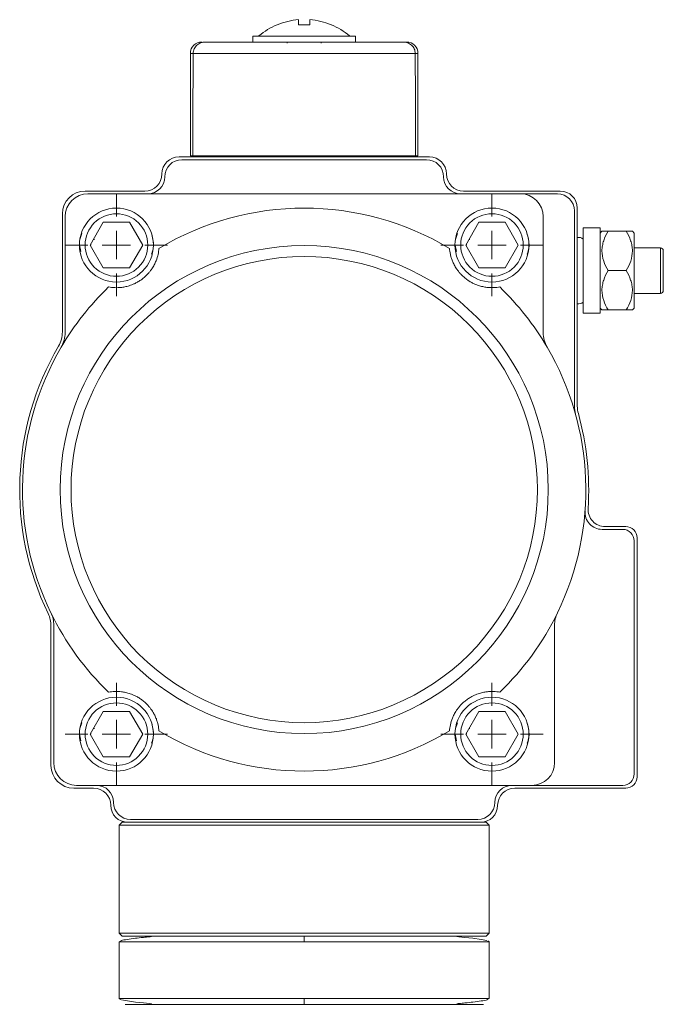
# Model space of a CAD drawing. Header units: millimetres. Extents: x 212 to 798, y -8 to 836.
# Tile 3 of 4: x 248 to 362, y 663 to 836. Entities that reach past the tile are written whole.
import ezdxf

# ---------------------------------------------------------------- set-up
doc = ezdxf.new("R2010")
doc.units = ezdxf.units.MM

# ---------------------------------------------------------------- blocks, each defined once
blk = doc.blocks.new('SW_CENTERMARKSYMBOL_0')
at = {"color": 0, "linetype": 'Continuous', "lineweight": 0}
for p, q in [((0, 5), (0, 9)), ((0, 0), (0, 2.5)), ((-5, 0), (-9, 0)), ((0, 0), (-2.5, 0)), ((0, 0), (0, -2.5)), ((0, 0), (2.5, 0)), ((5, 0), (9, 0)), ((0, -5), (0, -9))]:
    blk.add_line(p, q, dxfattribs=at)
blk = doc.blocks.new('SW_CENTERMARKSYMBOL_1')
at = {"color": 0, "linetype": 'Continuous', "lineweight": 0}
for p, q in [((0, 5), (0, 9)), ((0, 0), (0, 2.5)), ((-5, 0), (-9, 0)), ((0, 0), (-2.5, 0)), ((0, 0), (0, -2.5)), ((0, 0), (2.5, 0)), ((5, 0), (9, 0)), ((0, -5), (0, -9))]:
    blk.add_line(p, q, dxfattribs=at)
blk = doc.blocks.new('SW_CENTERMARKSYMBOL_2')
at = {"color": 0, "linetype": 'Continuous', "lineweight": 0}
for p, q in [((0, 5), (0, 9)), ((0, 0), (0, 2.5)), ((-5, 0), (-9, 0)), ((0, 0), (-2.5, 0)), ((0, 0), (0, -2.5)), ((0, 0), (2.5, 0)), ((5, 0), (9, 0)), ((0, -5), (0, -9))]:
    blk.add_line(p, q, dxfattribs=at)
blk = doc.blocks.new('SW_CENTERMARKSYMBOL_3')
at = {"color": 0, "linetype": 'Continuous', "lineweight": 0}
for p, q in [((0, 5), (0, 9)), ((0, 0), (0, 2.5)), ((-5, 0), (-9, 0)), ((0, 0), (-2.5, 0)), ((0, 0), (0, -2.5)), ((0, 0), (2.5, 0)), ((5, 0), (9, 0)), ((0, -5), (0, -9))]:
    blk.add_line(p, q, dxfattribs=at)

msp = doc.modelspace()

# ---------------------------------------------------------------- linework, layer by layer
at = {"color": 7, "linetype": 'Continuous', "lineweight": 15}
for p, q in [((293.68, 835.47), (293.64, 835.47)), ((289.4, 833.47), (289.4, 832.47)), ((298.4, 833.47), (289.4, 833.47)), ((307.4, 833.47), (298.4, 833.47)), ((307.4, 832.47), (307.4, 833.47)), ((280.4, 832.47), (280.48, 832.47)), ((281.05, 832.47), (280.82, 832.47)), ((281.05, 832.47), (281.4, 832.47)), ((295.4, 832.47), (295.4, 832.27)), ((301.4, 832.27), (301.4, 832.47)), ((315.75, 832.47), (315.4, 832.47)), ((278.4, 830.47), (278.4, 812.47)), ((278.89, 830.47), (317.92, 830.47)), ((318.4, 812.47), (318.4, 830.47)), ((320.4, 812.27), (276.4, 812.27)), ((278.4, 812.47), (278.82, 812.47)), ((278.82, 812.47), (317.99, 812.47)), ((281.4, 812.47), (281.4, 812.27)), ((315.4, 812.27), (315.4, 812.47)), ((317.99, 812.47), (318.4, 812.47)), ((319.9, 811.77), (276.9, 811.77)), ((270.4, 806.27), (259.9, 806.27)), ((336.4, 805.77), (260.4, 805.77)), ((343.4, 806.27), (326.4, 806.27)), ((336.4, 805.77), (342.9, 805.77)), ((346.4, 768.47), (346.4, 803.27)), ((255.9, 802.27), (255.9, 781.5)), ((256.4, 801.77), (256.4, 781.37)), ((340.4, 781.37), (340.4, 801.77)), ((345.9, 768.4), (345.9, 802.77)), ((260.79, 796.77), (263.1, 800.77)), ((263.1, 800.77), (267.71, 800.77)), ((267.71, 800.77), (270.02, 796.77)), ((326.79, 796.77), (329.1, 800.77)), ((329.1, 800.77), (333.71, 800.77)), ((333.71, 800.77), (336.02, 796.77)), ((258.98, 797.77), (259.35, 798.78)), ((324.98, 797.77), (325.35, 798.78)), ((350.4, 799.77), (347.4, 799.77)), ((347.4, 799.77), (347.4, 784.77)), ((350.4, 799.77), (350.4, 784.77)), ((350.73, 799.2), (350.4, 798.87)), ((355, 799.2), (351.8, 799.2)), ((356.4, 798.87), (356.08, 799.2)), ((356.4, 798.87), (356.4, 792.27)), ((259.14, 795.61), (258.91, 796.77)), ((263.1, 792.77), (260.79, 796.77)), ((260.9, 796.77), (260.91, 796.99)), ((261.36, 797.77), (261.53, 797.77)), ((270.02, 796.77), (267.71, 792.77)), ((325.14, 795.61), (324.91, 796.77)), ((329.1, 792.77), (326.79, 796.77)), ((326.9, 796.77), (326.91, 796.99)), ((327.36, 797.77), (327.53, 797.77)), ((336.02, 796.77), (333.71, 792.77)), ((361.01, 796.27), (356.4, 796.27)), ((267.71, 792.77), (263.1, 792.77)), ((333.71, 792.77), (329.1, 792.77)), ((355, 792.27), (351.8, 792.27)), ((356.4, 792.27), (356.4, 785.67)), ((356.4, 788.27), (361.01, 788.27)), ((347.4, 784.77), (350.4, 784.77)), ((350.4, 785.67), (350.73, 785.35)), ((355, 785.35), (351.8, 785.35)), ((356.08, 785.35), (356.4, 785.67)), ((354.4, 746.77), (350.75, 746.77)), ((354.9, 747.27), (351.29, 747.27)), ((356.4, 703.77), (356.4, 744.77)), ((356.9, 703.27), (356.9, 745.27)), ((253.9, 729.8), (253.9, 705.27)), ((254.4, 729.92), (254.4, 705.77)), ((342.4, 705.77), (342.4, 729.92)), ((260.79, 710.77), (263.1, 714.77)), ((263.1, 714.77), (267.71, 714.77)), ((267.71, 714.77), (270.02, 710.77)), ((326.79, 710.77), (329.1, 714.77)), ((329.1, 714.77), (333.71, 714.77)), ((333.71, 714.77), (336.02, 710.77)), ((258.98, 711.77), (259.35, 712.78)), ((261.36, 711.77), (261.53, 711.77)), ((324.98, 711.77), (325.35, 712.78)), ((327.36, 711.77), (327.53, 711.77)), ((259.14, 709.61), (258.91, 710.77)), ((263.1, 706.77), (260.79, 710.77)), ((260.9, 710.77), (260.91, 710.99)), ((270.02, 710.77), (267.71, 706.77)), ((325.14, 709.61), (324.91, 710.77)), ((329.1, 706.77), (326.79, 710.77)), ((326.9, 710.77), (326.91, 710.99)), ((336.02, 710.77), (333.71, 706.77)), ((267.71, 706.77), (263.1, 706.77)), ((333.71, 706.77), (329.1, 706.77)), ((257.9, 701.27), (261.4, 701.27)), ((258.4, 701.77), (338.4, 701.77)), ((335.4, 701.27), (354.9, 701.27)), ((338.4, 701.77), (354.4, 701.77)), ((266.4, 695.27), (265.9, 694.77)), ((265.9, 694.77), (265.9, 675.77)), ((298.4, 694.77), (265.9, 694.77)), ((266.4, 695.27), (267.4, 695.27)), ((267.4, 695.27), (329.4, 695.27)), ((328.9, 695.77), (267.9, 695.77)), ((330.9, 694.77), (298.4, 694.77)), ((329.4, 695.27), (330.4, 695.27)), ((330.9, 694.77), (330.4, 695.27)), ((330.9, 675.77), (330.9, 694.77)), ((265.9, 675.77), (266.4, 675.27)), ((265.9, 675.77), (298.4, 675.77)), ((298.4, 675.27), (266.4, 675.27)), ((298.4, 675.77), (330.9, 675.77)), ((330.4, 675.27), (298.4, 675.27)), ((330.4, 675.27), (330.9, 675.77)), ((266.23, 674.45), (265.9, 674.27)), ((265.9, 674.27), (265.9, 664.27)), ((330.9, 674.27), (330.66, 674.41)), ((330.9, 664.27), (330.9, 674.27)), ((265.9, 664.27), (266.15, 664.14)), ((330.58, 664.1), (330.9, 664.27))]:
    msp.add_line(p, q, dxfattribs=at)
at = {"color": 8, "linetype": 'Continuous', "lineweight": 15}
for p, q in [((278.89, 830.47), (278.4, 830.47)), ((318.4, 830.47), (317.92, 830.47)), ((361.01, 792.27), (361.01, 796.27)), ((361.01, 788.27), (361.01, 792.27)), ((265.9, 674.27), (298.4, 674.27)), ((298.4, 674.27), (330.9, 674.27)), ((298.4, 664.27), (265.9, 664.27)), ((330.9, 664.27), (298.4, 664.27))]:
    msp.add_line(p, q, dxfattribs=at)
at = {"color": 7, "linetype": 'Continuous', "lineweight": 15, "flags": 128}
for points in [[(330.52, 674.48), (329.48, 674.69), (328.06, 674.88), (326.65, 675.03), (325.6, 675.14), (325.31, 675.18), (325.27, 675.19), (325.26, 675.19), (325.24, 675.2), (325.24, 675.2), (325.23, 675.2), (325.23, 675.2), (325.23, 675.21), (325.22, 675.21), (325.22, 675.21), (325.22, 675.21), (325.23, 675.22), (325.26, 675.22), (325.33, 675.23), (325.33, 675.23)], [(266.29, 664.07), (267.33, 663.86), (268.75, 663.67), (270.16, 663.52), (271.21, 663.41), (271.49, 663.37), (271.54, 663.36), (271.55, 663.36), (271.57, 663.35), (271.57, 663.35), (271.58, 663.35), (271.58, 663.35), (271.58, 663.34), (271.59, 663.34), (271.59, 663.34), (271.59, 663.34), (271.58, 663.33), (271.55, 663.32), (271.48, 663.32), (271.48, 663.32)]]:
    msp.add_lwpolyline(points, dxfattribs=at)
at = {"color": 7, "linetype": 'Continuous', "lineweight": 15}
for centre, radius in [((265.4, 796.77), 6.5), ((331.4, 796.77), 6.5), ((298.4, 753.77), 42.9), ((265.4, 710.77), 6.5), ((331.4, 710.77), 6.5)]:
    msp.add_circle(centre, radius, dxfattribs=at)
for centre, radius, start, end in [((298.4, 824.31), 12.13, 94.7306, 112.9384), ((298.4, 824.31), 12.13, 67.0616, 85.2694), ((298.4, 824.31), 12.17, 113.1145, 130.736), ((298.4, 824.31), 12.17, 49.254, 66.8864), ((280.4, 830.47), 2, 90, 180), ((316.4, 830.47), 2, 0, 90), ((276.4, 809.27), 3, 90, 180), ((320.4, 809.27), 3, 0, 90), ((276.9, 808.77), 3, 90, 180), ((319.9, 808.77), 3, 0, 90), ((270.4, 809.27), 3, 270, 0), ((270.9, 808.77), 3, 270, 0), ((325.9, 808.77), 3, 180, 270), ((326.4, 809.27), 3, 180, 270), ((259.9, 802.27), 4, 90, 180), ((260.4, 801.77), 4, 90, 180), ((336.4, 801.77), 4, 0, 90), ((342.9, 802.77), 3, 0, 90), ((343.4, 803.27), 3, 0, 90), ((298.4, 753.77), 49.5, 58.9613, 121.0387), ((346.6, 796.92), 1.2, 48.1897, 99.5941), ((361.01, 795.77), 0.5, 0, 90), ((298.4, 753.77), 49.5, 133.9696, 149.5855), ((298.4, 753.77), 49.5, 30.4145, 46.0304), ((361.01, 788.77), 0.5, 270, 0), ((346.6, 787.62), 1.2, 260.4059, 311.8103), ((250.9, 781.5), 5, 329.7274, 0), ((251.4, 781.37), 5, 329.5855, 0), ((345.4, 781.37), 5, 180, 210.4144), ((298.4, 753.77), 50, 149.7274, 205.8419), ((298.4, 753.77), 49.5, 149.5855, 205.9623), ((298.4, 753.77), 49.5, 334.0377, 30.4145), ((350.9, 768.4), 5, 180, 195.5701), ((351.4, 768.47), 5, 180, 195.4987), ((298.4, 753.77), 50, 356.2136, 15.4987), ((350.75, 749.77), 3, 175.6304, 270), ((351.29, 750.27), 3, 176.2136, 270), ((354.4, 744.77), 2, 0, 90), ((354.9, 745.27), 2, 0, 90), ((248.9, 729.8), 5, 0, 25.8419), ((298.4, 753.77), 49.5, 205.9623, 226.0304), ((249.4, 729.92), 5, 0, 25.9623), ((298.4, 753.77), 49.5, 313.9696, 334.0377), ((347.4, 729.92), 5, 154.0379, 180), ((298.4, 753.77), 49.5, 238.9613, 301.0387), ((257.9, 705.27), 4, 180, 270), ((258.4, 705.77), 4, 180, 270), ((338.4, 705.77), 4, 270, 0), ((354.4, 703.77), 2, 270, 0), ((354.9, 703.27), 2, 270, 0), ((261.4, 698.27), 3, 0, 90), ((261.9, 698.77), 3, 0, 90), ((334.9, 698.77), 3, 90, 180), ((335.4, 698.27), 3, 90, 180), ((267.4, 698.27), 3, 180, 270), ((267.9, 698.77), 3, 180, 270), ((328.9, 698.77), 3, 270, 0), ((329.4, 698.27), 3, 270, 0)]:
    msp.add_arc(centre, radius, start, end, dxfattribs=at)
for major_axis, start_param, end_param in [((-3.47, 1145.8), 1.175653, 1.192615), ((3.47, 1145.8), 5.090571, 5.107532), ((3.47, 1145.8), 5.090571, 5.107532)]:
    msp.add_ellipse((298.4, 389.47), major_axis=major_axis, ratio=0.01719, start_param=start_param, end_param=end_param, dxfattribs=at)
for points in [[(297.4, 835.47), (297.4, 835.98), (297.4, 836.29), (297.4, 836.39)], [(299.4, 836.39), (299.4, 836.29), (299.4, 835.98), (299.4, 835.47)], [(299.4, 835.47), (298.75, 835.47), (298.06, 835.47), (297.4, 835.47)], [(316.4, 832.47), (316.4, 832.47), (316.19, 832.47), (315.75, 832.47)], [(361.51, 792.27), (361.51, 794.21), (361.51, 795.77), (361.51, 795.77)]]:
    msp.add_open_spline(points, degree=3, dxfattribs=at)
for points, knots in [([(303.17, 835.47), (303.19, 835.47), (303.23, 835.47), (303.16, 835.47), (303.13, 835.47)], [0, 0, 0, 0, 0.618296, 1, 1, 1, 1]), ([(298.4, 833.47), (297.51, 833.47), (295.71, 833.47), (293.31, 833.47), (291.51, 833.47), (290.5, 833.47), (290.5, 833.47), (290.51, 833.47)], [0, 0, 0, 0, 0.2148708, 0.4297415, 0.6446123, 0.8594831, 1, 1, 1, 1]), ([(306.3, 833.47), (306.33, 833.47), (306.44, 833.47), (305.7, 833.47), (304.15, 833.47), (301.9, 833.47), (299.86, 833.47), (298.69, 833.47), (298.4, 833.47)], [0, 0, 0, 0, 0.074395, 0.288985, 0.503574, 0.718163, 0.932753, 1, 1, 1, 1]), ([(278.89, 830.47), (278.89, 830.61), (278.91, 830.75), (278.97, 831.02), (279.01, 831.15), (279.19, 831.52), (279.36, 831.74), (279.66, 832.01), (279.77, 832.09), (280.01, 832.23), (280.13, 832.29), (280.38, 832.38), (280.52, 832.42), (280.78, 832.46), (280.92, 832.47), (281.05, 832.47)], [0, 0, 0, 0, 0.125, 0.125, 0.25, 0.25, 0.5, 0.5, 0.625, 0.625, 0.75, 0.75, 0.875, 0.875, 1, 1, 1, 1]), ([(278.89, 830.47), (278.89, 830.61), (278.91, 830.75), (278.97, 831.02), (279.01, 831.15), (279.19, 831.52), (279.36, 831.74), (279.66, 832.01), (279.77, 832.09), (280.01, 832.23), (280.13, 832.29), (280.38, 832.38), (280.52, 832.42), (280.78, 832.46), (280.92, 832.47), (281.05, 832.47)], [0, 0, 0, 0, 0.125, 0.125, 0.25, 0.25, 0.5, 0.5, 0.625, 0.625, 0.75, 0.75, 0.875, 0.875, 1, 1, 1, 1]), ([(281.05, 832.47), (281.09, 832.47), (281.16, 832.47), (281.28, 832.47), (281.41, 832.47), (281.55, 832.47), (281.69, 832.47), (281.84, 832.47), (282.14, 832.47), (282.64, 832.47), (283.4, 832.47), (284.27, 832.47), (285.58, 832.47), (287.45, 832.47), (290, 832.47), (292.75, 832.47), (295.58, 832.47), (298.4, 832.47), (301.23, 832.47), (304.06, 832.47), (306.81, 832.47), (309.36, 832.47), (311.23, 832.47), (312.54, 832.47), (313.41, 832.47), (314.17, 832.47), (314.71, 832.47), (315.09, 832.47), (315.34, 832.47), (315.56, 832.47), (315.69, 832.47), (315.75, 832.47)], [0, 0, 0, 0, 0.008531, 0.017051, 0.025564, 0.034074, 0.042587, 0.051105, 0.059633, 0.090651, 0.121681, 0.153564, 0.185459, 0.250083, 0.314706, 0.37843, 0.440427, 0.500001, 0.559576, 0.621572, 0.685296, 0.74992, 0.814543, 0.846427, 0.878322, 0.90934, 0.940369, 0.955282, 0.970176, 0.985075, 1, 1, 1, 1]), ([(317.92, 830.47), (317.92, 830.61), (317.9, 830.75), (317.84, 831.02), (317.8, 831.15), (317.62, 831.52), (317.45, 831.74), (317.15, 832.01), (317.04, 832.09), (316.8, 832.23), (316.68, 832.29), (316.43, 832.38), (316.29, 832.42), (316.03, 832.46), (315.89, 832.47), (315.75, 832.47)], [0, 0, 0, 0, 0.125, 0.125, 0.25, 0.25, 0.5, 0.5, 0.625, 0.625, 0.75, 0.75, 0.875, 0.875, 1, 1, 1, 1]), ([(315.75, 832.47), (316.03, 832.47), (316.29, 832.43), (316.81, 832.24), (317.04, 832.11), (317.35, 831.83), (317.44, 831.73), (317.61, 831.52), (317.68, 831.4), (317.8, 831.15), (317.84, 831.02), (317.9, 830.75), (317.92, 830.61), (317.92, 830.47)], [0, 0, 0, 0, 0.25, 0.25, 0.5, 0.5, 0.625, 0.625, 0.75, 0.75, 0.875, 0.875, 1, 1, 1, 1]), ([(259.9, 796.77), (259.9, 798.23), (260.48, 799.63), (262.55, 801.7), (263.95, 802.27), (266.86, 802.27), (268.26, 801.7), (270.33, 799.63), (270.9, 798.23), (270.9, 796.77)], [0, 0, 0, 0, 0.25, 0.25, 0.5, 0.5, 0.75, 0.75, 1, 1, 1, 1]), ([(325.9, 796.77), (325.9, 798.23), (326.48, 799.63), (328.55, 801.7), (329.95, 802.27), (332.86, 802.27), (334.26, 801.7), (336.33, 799.63), (336.9, 798.23), (336.9, 796.77)], [0, 0, 0, 0, 0.25, 0.25, 0.5, 0.5, 0.75, 0.75, 1, 1, 1, 1]), ([(271.61, 798.64), (271.8, 797.84), (272.09, 796.67), (271.71, 795.55), (271.58, 795.18)], [0, 0, 0, 0, 0.678392, 1, 1, 1, 1]), ([(337.61, 798.64), (337.8, 797.84), (338.09, 796.67), (337.71, 795.55), (337.58, 795.18)], [0, 0, 0, 0, 0.678392, 1, 1, 1, 1]), ([(350.73, 799.2), (350.73, 799.2), (350.84, 799.2), (351.13, 799.2), (351.24, 799.2), (351.5, 799.2), (351.65, 799.2), (351.8, 799.2)], [0, 0, 0, 0, 0.5, 0.5, 0.75, 0.75, 1, 1, 1, 1]), ([(351.8, 799.2), (351.49, 798.66), (351.23, 798.11), (350.94, 797.25), (350.87, 796.96), (350.76, 796.36), (350.73, 796.05), (350.73, 795.15), (350.84, 794.55), (351.22, 793.38), (351.49, 792.82), (351.8, 792.27)], [0, 0, 0, 0, 0.25, 0.25, 0.375, 0.375, 0.5, 0.5, 0.75, 0.75, 1, 1, 1, 1]), ([(355, 799.2), (355.32, 798.66), (355.58, 798.11), (355.87, 797.25), (355.94, 796.96), (356.05, 796.36), (356.08, 796.05), (356.08, 795.15), (355.97, 794.55), (355.59, 793.38), (355.32, 792.82), (355, 792.27)], [0, 0, 0, 0, 0.25, 0.25, 0.375, 0.375, 0.5, 0.5, 0.75, 0.75, 1, 1, 1, 1]), ([(356.08, 799.2), (356.08, 799.2), (355.97, 799.2), (355.68, 799.2), (355.57, 799.2), (355.31, 799.2), (355.16, 799.2), (355, 799.2)], [0, 0, 0, 0, 0.5, 0.5, 0.75, 0.75, 1, 1, 1, 1]), ([(270.9, 796.77), (270.9, 795.32), (270.33, 793.92), (268.26, 791.85), (266.86, 791.27), (263.95, 791.27), (262.55, 791.85), (260.48, 793.92), (259.9, 795.32), (259.9, 796.77)], [0, 0, 0, 0, 0.25, 0.25, 0.5, 0.5, 0.75, 0.75, 1, 1, 1, 1]), ([(336.9, 796.77), (336.9, 795.32), (336.33, 793.92), (334.26, 791.85), (332.86, 791.27), (329.95, 791.27), (328.55, 791.85), (326.48, 793.92), (325.9, 795.32), (325.9, 796.77)], [0, 0, 0, 0, 0.25, 0.25, 0.5, 0.5, 0.75, 0.75, 1, 1, 1, 1]), ([(339.39, 753.77), (339.39, 764.65), (335.07, 775.07), (319.7, 790.44), (309.27, 794.76), (287.53, 794.76), (277.11, 790.44), (261.73, 775.07), (257.42, 764.65), (257.42, 753.77)], [0, 0, 0, 0, 0.25, 0.25, 0.5, 0.5, 0.75, 0.75, 1, 1, 1, 1]), ([(272.88, 796.19), (272.85, 795.85), (272.81, 795.5), (272.64, 794.77), (272.53, 794.38), (272.28, 793.76), (272.18, 793.54), (271.94, 793.08), (271.8, 792.84), (271.54, 792.46), (271.44, 792.32), (271.23, 792.05), (271.11, 791.9), (270.84, 791.61), (270.69, 791.45), (270.44, 791.22), (270.36, 791.14), (270.18, 790.99), (270.08, 790.91), (269.89, 790.76), (269.79, 790.69), (269.59, 790.55), (269.49, 790.49), (269.2, 790.3), (269.02, 790.2), (268.66, 790.01), (268.49, 789.94), (268.16, 789.8), (268.01, 789.74), (267.57, 789.59), (267.3, 789.51), (266.8, 789.4), (266.56, 789.36), (266.11, 789.3), (265.9, 789.29), (265.49, 789.27), (265.29, 789.27), (264.72, 789.3), (264.37, 789.34), (264.04, 789.4)], [0, 0, 0, 0, 0.125, 0.125, 0.25, 0.25, 0.3125, 0.3125, 0.375, 0.375, 0.40625, 0.40625, 0.4375, 0.4375, 0.46875, 0.46875, 0.484375, 0.484375, 0.5, 0.5, 0.515625, 0.515625, 0.53125, 0.53125, 0.5625, 0.5625, 0.59375, 0.59375, 0.625, 0.625, 0.6875, 0.6875, 0.75, 0.75, 0.8125, 0.8125, 0.875, 0.875, 1, 1, 1, 1]), ([(332.77, 789.4), (332.44, 789.34), (332.09, 789.3), (331.34, 789.27), (330.94, 789.28), (330.27, 789.36), (330.03, 789.4), (329.53, 789.51), (329.26, 789.58), (328.82, 789.73), (328.67, 789.79), (328.35, 789.92), (328.18, 790), (327.82, 790.18), (327.63, 790.29), (327.34, 790.47), (327.24, 790.53), (327.05, 790.67), (326.95, 790.74), (326.75, 790.89), (326.66, 790.96), (326.48, 791.12), (326.39, 791.2), (326.14, 791.43), (325.99, 791.59), (325.71, 791.89), (325.6, 792.03), (325.38, 792.3), (325.28, 792.44), (325.02, 792.83), (324.88, 793.07), (324.64, 793.52), (324.54, 793.74), (324.37, 794.16), (324.3, 794.36), (324.18, 794.75), (324.13, 794.94), (324, 795.5), (323.95, 795.85), (323.93, 796.19)], [0, 0, 0, 0, 0.125, 0.125, 0.25, 0.25, 0.3125, 0.3125, 0.375, 0.375, 0.40625, 0.40625, 0.4375, 0.4375, 0.46875, 0.46875, 0.484375, 0.484375, 0.5, 0.5, 0.515625, 0.515625, 0.53125, 0.53125, 0.5625, 0.5625, 0.59375, 0.59375, 0.625, 0.625, 0.6875, 0.6875, 0.75, 0.75, 0.8125, 0.8125, 0.875, 0.875, 1, 1, 1, 1]), ([(351.8, 792.27), (351.49, 791.73), (351.23, 791.18), (350.94, 790.32), (350.87, 790.03), (350.76, 789.43), (350.73, 789.13), (350.73, 788.22), (350.84, 787.62), (351.22, 786.45), (351.49, 785.89), (351.8, 785.35)], [0, 0, 0, 0, 0.25, 0.25, 0.375, 0.375, 0.5, 0.5, 0.75, 0.75, 1, 1, 1, 1]), ([(355, 792.27), (355.32, 791.73), (355.58, 791.18), (355.87, 790.32), (355.94, 790.03), (356.05, 789.43), (356.08, 789.13), (356.08, 788.22), (355.97, 787.62), (355.59, 786.45), (355.32, 785.89), (355, 785.35)], [0, 0, 0, 0, 0.25, 0.25, 0.375, 0.375, 0.5, 0.5, 0.75, 0.75, 1, 1, 1, 1]), ([(361.51, 788.77), (361.51, 788.77), (361.51, 788.78), (361.51, 788.81), (361.51, 788.89), (361.51, 789.01), (361.51, 789.18), (361.51, 789.52), (361.51, 790.01), (361.51, 790.61), (361.51, 791.08), (361.51, 791.48), (361.51, 791.77), (361.51, 792.03), (361.51, 792.19), (361.51, 792.27)], [0, 0, 0, 0, 0.007462, 0.11622, 0.170639, 0.225047, 0.312739, 0.400698, 0.577801, 0.686869, 0.795928, 0.854056, 0.912183, 0.956097, 1, 1, 1, 1]), ([(351.8, 785.35), (351.49, 785.35), (351.22, 785.35), (350.94, 785.35), (350.86, 785.35), (350.76, 785.35), (350.73, 785.35), (350.73, 785.35)], [0, 0, 0, 0, 0.5, 0.5, 0.75, 0.75, 1, 1, 1, 1]), ([(355, 785.35), (355.32, 785.35), (355.58, 785.35), (355.87, 785.35), (355.94, 785.35), (356.05, 785.35), (356.08, 785.35), (356.08, 785.35)], [0, 0, 0, 0, 0.5, 0.5, 0.75, 0.75, 1, 1, 1, 1]), ([(339.39, 753.77), (339.39, 742.9), (335.07, 732.48), (319.7, 717.11), (309.27, 712.79), (287.53, 712.79), (277.11, 717.11), (261.73, 732.48), (257.42, 742.9), (257.42, 753.77)], [0, 0, 0, 0, 0.25, 0.25, 0.5, 0.5, 0.75, 0.75, 1, 1, 1, 1]), ([(264.04, 718.15), (264.37, 718.21), (264.72, 718.25), (265.47, 718.28), (265.87, 718.27), (266.54, 718.19), (266.78, 718.15), (267.28, 718.04), (267.55, 717.97), (267.99, 717.82), (268.14, 717.76), (268.46, 717.63), (268.63, 717.55), (268.99, 717.37), (269.18, 717.26), (269.47, 717.08), (269.57, 717.02), (269.76, 716.88), (269.86, 716.81), (270.05, 716.66), (270.15, 716.59), (270.33, 716.43), (270.42, 716.35), (270.67, 716.12), (270.82, 715.96), (271.09, 715.66), (271.21, 715.52), (271.43, 715.25), (271.53, 715.11), (271.79, 714.72), (271.93, 714.48), (272.17, 714.03), (272.27, 713.81), (272.44, 713.39), (272.51, 713.19), (272.63, 712.8), (272.68, 712.61), (272.8, 712.05), (272.85, 711.7), (272.88, 711.36)], [0, 0, 0, 0, 0.125, 0.125, 0.25, 0.25, 0.3125, 0.3125, 0.375, 0.375, 0.40625, 0.40625, 0.4375, 0.4375, 0.46875, 0.46875, 0.484375, 0.484375, 0.5, 0.5, 0.515625, 0.515625, 0.53125, 0.53125, 0.5625, 0.5625, 0.59375, 0.59375, 0.625, 0.625, 0.6875, 0.6875, 0.75, 0.75, 0.8125, 0.8125, 0.875, 0.875, 1, 1, 1, 1]), ([(323.93, 711.36), (323.95, 711.7), (324, 712.05), (324.17, 712.78), (324.28, 713.17), (324.53, 713.79), (324.63, 714.01), (324.87, 714.47), (325.01, 714.71), (325.27, 715.09), (325.36, 715.22), (325.58, 715.5), (325.7, 715.65), (325.97, 715.94), (326.12, 716.1), (326.37, 716.33), (326.45, 716.41), (326.63, 716.56), (326.73, 716.64), (326.92, 716.79), (327.02, 716.86), (327.21, 717), (327.31, 717.06), (327.61, 717.25), (327.79, 717.35), (328.15, 717.54), (328.32, 717.61), (328.64, 717.75), (328.8, 717.81), (329.24, 717.96), (329.51, 718.04), (330.01, 718.15), (330.25, 718.19), (330.7, 718.24), (330.91, 718.26), (331.32, 718.28), (331.52, 718.28), (332.09, 718.25), (332.44, 718.21), (332.77, 718.15)], [0, 0, 0, 0, 0.125, 0.125, 0.25, 0.25, 0.3125, 0.3125, 0.375, 0.375, 0.40625, 0.40625, 0.4375, 0.4375, 0.46875, 0.46875, 0.484375, 0.484375, 0.5, 0.5, 0.515625, 0.515625, 0.53125, 0.53125, 0.5625, 0.5625, 0.59375, 0.59375, 0.625, 0.625, 0.6875, 0.6875, 0.75, 0.75, 0.8125, 0.8125, 0.875, 0.875, 1, 1, 1, 1]), ([(259.9, 710.77), (259.9, 712.23), (260.48, 713.63), (262.55, 715.7), (263.95, 716.27), (266.86, 716.27), (268.26, 715.7), (270.33, 713.63), (270.9, 712.23), (270.9, 710.77)], [0, 0, 0, 0, 0.25, 0.25, 0.5, 0.5, 0.75, 0.75, 1, 1, 1, 1]), ([(325.9, 710.77), (325.9, 712.23), (326.48, 713.63), (328.55, 715.7), (329.95, 716.27), (332.86, 716.27), (334.26, 715.7), (336.33, 713.63), (336.9, 712.23), (336.9, 710.77)], [0, 0, 0, 0, 0.25, 0.25, 0.5, 0.5, 0.75, 0.75, 1, 1, 1, 1]), ([(271.61, 712.64), (271.8, 711.84), (272.09, 710.67), (271.71, 709.55), (271.58, 709.18)], [0, 0, 0, 0, 0.678392, 1, 1, 1, 1]), ([(337.61, 712.64), (337.8, 711.84), (338.09, 710.67), (337.71, 709.55), (337.58, 709.18)], [0, 0, 0, 0, 0.6783922, 1, 1, 1, 1]), ([(270.9, 710.77), (270.9, 709.32), (270.33, 707.92), (268.26, 705.85), (266.86, 705.27), (263.95, 705.27), (262.55, 705.85), (260.48, 707.92), (259.9, 709.32), (259.9, 710.77)], [0, 0, 0, 0, 0.25, 0.25, 0.5, 0.5, 0.75, 0.75, 1, 1, 1, 1]), ([(336.9, 710.77), (336.9, 709.32), (336.33, 707.92), (334.26, 705.85), (332.86, 705.27), (329.95, 705.27), (328.55, 705.85), (326.48, 707.92), (325.9, 709.32), (325.9, 710.77)], [0, 0, 0, 0, 0.25, 0.25, 0.5, 0.5, 0.75, 0.75, 1, 1, 1, 1]), ([(271.59, 675.21), (271.59, 675.21), (271.59, 675.21), (271.59, 675.21), (271.58, 675.21), (271.58, 675.2), (271.58, 675.2), (271.57, 675.2), (271.56, 675.2), (271.55, 675.19), (271.52, 675.19), (271.39, 675.16), (270.91, 675.11), (269.93, 675.01), (268.55, 674.86), (267.21, 674.68), (266.37, 674.54), (266.25, 674.46), (266.23, 674.45)], [0, 0, 0, 0, 0.0010075, 0.0014677, 0.0018654, 0.0022212, 0.0025627, 0.0029204, 0.0033207, 0.0043154, 0.0064215, 0.0093418, 0.0390028, 0.1655079, 0.3703079, 0.6382925, 0.9514158, 1, 1, 1, 1]), ([(267.87, 675.27), (267.83, 675.27), (267.74, 675.27), (267.62, 675.27), (267.5, 675.27), (267.4, 675.27), (267.31, 675.27), (267.22, 675.27), (267.09, 675.27), (266.95, 675.27), (266.88, 675.27), (266.95, 675.27), (267.19, 675.27), (267.79, 675.27), (268.96, 675.27), (270.53, 675.27), (272.43, 675.27), (274.59, 675.27), (276.95, 675.27), (279.43, 675.27), (281.98, 675.27), (284.53, 675.27), (286.67, 675.27), (288.34, 675.27), (289.92, 675.27), (291.88, 675.27), (293.78, 675.27), (295.26, 675.27), (296.31, 675.27), (297.36, 675.27), (298.05, 675.27), (298.4, 675.27)], [0, 0, 0, 0, 0.009734, 0.019462, 0.029185, 0.038908, 0.048634, 0.058364, 0.068103, 0.10241, 0.136727, 0.171034, 0.20535, 0.27341, 0.340436, 0.405966, 0.469603, 0.531022, 0.589975, 0.646289, 0.699864, 0.750657, 0.798681, 0.821333, 0.843995, 0.885396, 0.926806, 0.945113, 0.963401, 0.98169, 1, 1, 1, 1]), ([(298.4, 675.27), (298.4, 675.27), (298.4, 675.25), (298.4, 675.16), (298.4, 675.08), (298.4, 674.88), (298.4, 674.77), (298.4, 674.52), (298.4, 674.39), (298.4, 674.27)], [0, 0, 0, 0, 0.25, 0.25, 0.5, 0.5, 0.75, 0.75, 1, 1, 1, 1]), ([(298.4, 675.27), (298.58, 675.27), (298.93, 675.27), (299.45, 675.27), (299.98, 675.27), (300.5, 675.27), (301.02, 675.27), (301.54, 675.27), (302.07, 675.27), (303.2, 675.27), (304.93, 675.27), (306.89, 675.27), (308.47, 675.27), (310.14, 675.27), (312.27, 675.27), (314.83, 675.27), (317.38, 675.27), (319.86, 675.27), (322.22, 675.27), (324.38, 675.27), (326.28, 675.27), (327.85, 675.27), (329.02, 675.27), (329.62, 675.27), (329.86, 675.27), (329.92, 675.27), (329.86, 675.27), (329.71, 675.27), (329.53, 675.27), (329.36, 675.27), (329.17, 675.27), (329.01, 675.27), (328.94, 675.27)], [0, 0, 0, 0, 0.009157, 0.018308, 0.027453, 0.036596, 0.045739, 0.054885, 0.064037, 0.073196, 0.114597, 0.156007, 0.17866, 0.201322, 0.249345, 0.300138, 0.353713, 0.410028, 0.468981, 0.5304, 0.594037, 0.659566, 0.726592, 0.794652, 0.828959, 0.863275, 0.897582, 0.931899, 0.948929, 0.965945, 0.982963, 1, 1, 1, 1]), ([(298.4, 663.27), (296.93, 663.27), (295.35, 663.27), (291.99, 663.27), (290.21, 663.27), (286.52, 663.27), (284.6, 663.27), (280.77, 663.27), (278.85, 663.27), (276.12, 663.27), (275.23, 663.27), (273.55, 663.27), (272.75, 663.27), (271.27, 663.27), (270.59, 663.27), (269.38, 663.27), (268.85, 663.27), (267.97, 663.27), (267.62, 663.27), (267.12, 663.27), (266.97, 663.27), (266.87, 663.27), (266.93, 663.27), (267.25, 663.27), (267.52, 663.27), (267.87, 663.27)], [0, 0, 0, 0, 0.125, 0.125, 0.25, 0.25, 0.375, 0.375, 0.5, 0.5, 0.5625, 0.5625, 0.625, 0.625, 0.6875, 0.6875, 0.75, 0.75, 0.8125, 0.8125, 0.875, 0.875, 0.9375, 0.9375, 1, 1, 1, 1]), ([(298.4, 664.27), (298.4, 664.16), (298.4, 664.03), (298.4, 663.78), (298.4, 663.67), (298.4, 663.47), (298.4, 663.39), (298.4, 663.3), (298.4, 663.27), (298.4, 663.27)], [0, 0, 0, 0, 0.25, 0.25, 0.5, 0.5, 0.75, 0.75, 1, 1, 1, 1]), ([(328.94, 663.27), (329.29, 663.27), (329.56, 663.27), (329.88, 663.27), (329.94, 663.27), (329.84, 663.27), (329.69, 663.27), (329.19, 663.27), (328.84, 663.27), (327.96, 663.27), (327.43, 663.27), (326.22, 663.27), (325.54, 663.27), (324.06, 663.27), (323.26, 663.27), (321.58, 663.27), (320.69, 663.27), (317.96, 663.27), (316.04, 663.27), (312.2, 663.27), (310.29, 663.27), (306.6, 663.27), (304.82, 663.27), (301.46, 663.27), (299.88, 663.27), (298.4, 663.27)], [0, 0, 0, 0, 0.0625, 0.0625, 0.125, 0.125, 0.1875, 0.1875, 0.25, 0.25, 0.3125, 0.3125, 0.375, 0.375, 0.4375, 0.4375, 0.5, 0.5, 0.625, 0.625, 0.75, 0.75, 0.875, 0.875, 1, 1, 1, 1]), ([(325.22, 663.34), (325.22, 663.34), (325.22, 663.34), (325.22, 663.34), (325.23, 663.34), (325.23, 663.35), (325.23, 663.35), (325.24, 663.35), (325.25, 663.35), (325.26, 663.36), (325.29, 663.36), (325.41, 663.39), (325.9, 663.44), (326.88, 663.54), (328.26, 663.69), (329.6, 663.87), (330.44, 664.01), (330.56, 664.09), (330.58, 664.1)], [0, 0, 0, 0, 0.001008, 0.001468, 0.001865, 0.002221, 0.002563, 0.00292, 0.003321, 0.004315, 0.006421, 0.009342, 0.039003, 0.165508, 0.370308, 0.638292, 0.951416, 1, 1, 1, 1])]:
    msp.add_open_spline(points, degree=3, knots=knots, dxfattribs=at)

# ---------------------------------------------------------------- block references
at = {"color": 7, "linetype": 'Continuous', "lineweight": 0}
for name, p in [('SW_CENTERMARKSYMBOL_0', (265.4, 796.77)), ('SW_CENTERMARKSYMBOL_3', (331.4, 796.77)), ('SW_CENTERMARKSYMBOL_2', (265.4, 710.77)), ('SW_CENTERMARKSYMBOL_1', (331.4, 710.77))]:
    msp.add_blockref(name, p, dxfattribs=at)

doc.saveas('drawing.dxf')
